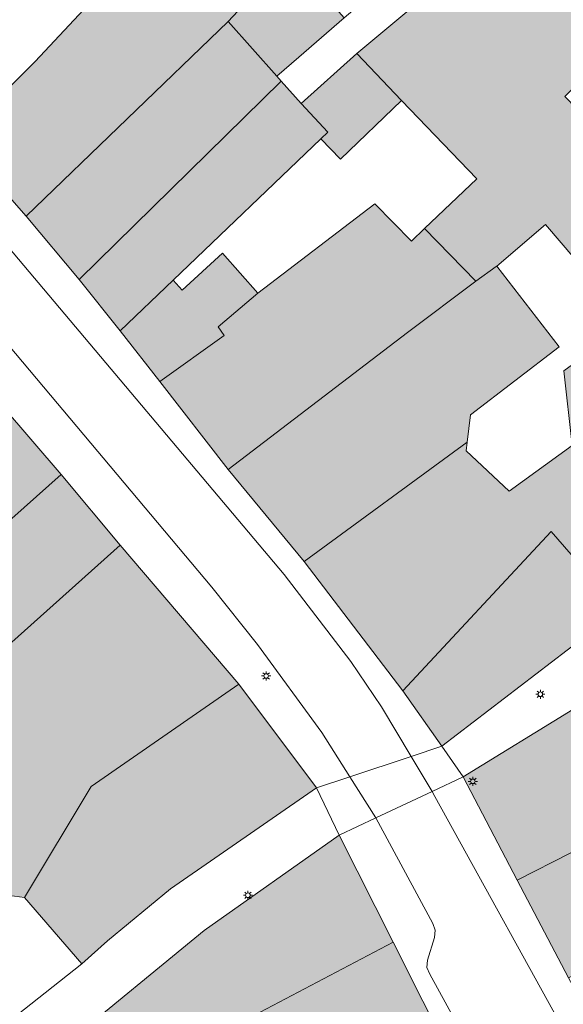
# Model space of a CAD drawing. Header units: metres. Extents: x 187482 to 189800, y 333582 to 335019.
# Tile 183 of 256: x 189090 to 189119, y 334233 to 334287. Entities that reach past the tile are written whole.
import ezdxf

# ---------------------------------------------------------------- set-up
doc = ezdxf.new("R2010")
doc.units = ezdxf.units.M
doc.layers.get('0').update_dxf_attribs({"color": 252, "lineweight": 18})
for name, color, linetype, lineweight in [('B-WE-IE-MEUBILAIR-S', 252, 'Continuous', 18), ('B-WE-IE-TERREINAFSCHEIDING_KUNSTMATIG_MUUR-G', 252, 'IE-TERREINAFSCHEIDING_KUNSTMATIG-SO', 18), ('B-WE-OG-BEBOUWING-GV', 252, 'Continuous', 18), ('B-WE-OG-TERREIN_ERF-GV', 252, 'Continuous', 18), ('B-WE-VH-OPENVERHARDING_BETONSTRAATSTEEN-GV', 252, 'Continuous', 18), ('B-WE-VH-OPENVERHARDING_SIERBESTRATING-GV', 252, 'Continuous', 18), ('B-WE-VH-OPENVERHARDING_STRAATBAKSTEEN-GV', 252, 'Continuous', 18)]:
    doc.layers.add(name, color=color, linetype=linetype, lineweight=lineweight)
doc.layers.add('B-WE-OG-BEBOUWING-V', color=7, linetype='Continuous', lineweight=18, true_color=0xf0f0f0)
doc.linetypes.add('IE-TERREINAFSCHEIDING_KUNSTMATIG-SO', pattern='A,4,[82,NLCS.SHX,S=0.75,R=90,X=0,Y=0],4,-2', length=10)

# ---------------------------------------------------------------- blocks, each defined once
blk = doc.blocks.new('SIE-MEUBILAIR_PAAL_LICHTMAST-SO')
for points in [[(-0.62, 0), (-1, 0)], [(-0.71, 0.71), (-0.44, 0.44)], [(0, 1), (0, 0.62)], [(0.44, 0.44), (0.71, 0.71)], [(1, 0), (0.62, 0)], [(-0.71, -0.71), (-0.44, -0.44)], [(0, -0.62), (0, -1)], [(0.44, -0.44), (0.71, -0.71)]]:
    blk.add_lwpolyline(points)
blk.add_circle((0, 0), 0.5)

msp = doc.modelspace()

# ---------------------------------------------------------------- hatches: boundary and pattern name
at = {"layer": 'B-WE-OG-BEBOUWING-V'}
h = msp.add_hatch(color=256, dxfattribs=at)
h.dxf.hatch_style = 1
h.paths.add_polyline_path([(189095.006, 334269.893), (189097.908, 334272.669), (189105.994, 334280.403), (189106.374, 334280.767), (189104.91, 334282.331), (189103.824, 334283.545), (189092.758, 334272.704)], flags=16)
h.paths.add_polyline_path([(189083.539, 334283.161), (189083.575, 334283.2), (189096.642, 334297.485), (189089.958, 334303.542), (189087.545, 334299.866), (189088.47, 334298.993), (189078.787, 334287.819)], flags=17)
h = msp.add_hatch(color=256, dxfattribs=at)
h.dxf.hatch_style = 1
h.paths.add_polyline_path([(189095.006, 334269.893), (189097.908, 334272.669), (189105.994, 334280.403), (189106.374, 334280.767), (189104.91, 334282.331), (189103.824, 334283.545), (189092.758, 334272.704)], flags=16)
h.paths.add_polyline_path([(189089.867, 334276.169), (189100.923, 334286.817), (189102.003, 334287.973), (189104.274, 334290.404), (189104.568, 334290.718), (189105.022, 334291.204), (189105.692, 334291.921), (189101.371, 334296.324), (189098.677, 334293.358), (189098.589, 334293.44), (189090.368, 334284.638), (189086.216, 334280.531), (189086.114, 334280.43)], flags=17)
h = msp.add_hatch(color=256, dxfattribs=at)
h.dxf.hatch_style = 1
h.paths.add_polyline_path([(189115.627, 334273.433), (189115.591, 334273.402), (189114.467, 334272.615), (189110.725, 334269.799), (189100.925, 334262.298), (189105.08, 334257.257), (189113.995, 334263.802), (189114.184, 334265.293), (189119.024, 334269.008)], flags=16)
h.paths.add_polyline_path([(189111.668, 334275.484), (189114.467, 334272.615), (189115.591, 334273.402), (189115.627, 334273.433), (189118.273, 334275.703), (189122.883, 334270.329), (189124.252, 334271.334), (189125.968, 334272.71), (189121.08, 334277.878), (189122.681, 334279.284), (189119.347, 334282.713), (189123.749, 334287.097), (189119.262, 334291.685), (189119.09, 334291.521), (189118.937, 334291.376), (189117.253, 334293.072), (189111.243, 334287.798), (189107.955, 334285.068), (189110.411, 334282.501), (189114.518, 334278.208)], flags=17)
h = msp.add_hatch(color=256, dxfattribs=at)
h.dxf.hatch_style = 1
h.paths.add_polyline_path([(189100.923, 334286.817), (189103.575, 334283.828), (189104.779, 334284.865), (189107.274, 334287.014), (189104.274, 334290.404), (189102.003, 334287.973)], flags=17)
h = msp.add_hatch(color=256, dxfattribs=at)
h.dxf.hatch_style = 1
h.paths.add_polyline_path([(189115.627, 334273.433), (189115.591, 334273.402), (189114.467, 334272.615), (189110.725, 334269.799), (189100.925, 334262.298), (189105.08, 334257.257), (189113.995, 334263.802), (189114.184, 334265.293), (189119.024, 334269.008)], flags=16)
h.paths.add_polyline_path([(189102.548, 334271.956), (189100.617, 334274.144), (189098.404, 334272.111), (189097.908, 334272.669), (189095.006, 334269.893), (189097.173, 334267.11), (189100.695, 334269.633), (189100.367, 334270.1)], flags=16)
h.paths.add_polyline_path([(189095.006, 334269.893), (189097.908, 334272.669), (189105.994, 334280.403), (189106.374, 334280.767), (189104.91, 334282.331), (189103.824, 334283.545), (189092.758, 334272.704)], flags=16)
h.paths.add_polyline_path([(189100.923, 334286.817), (189089.867, 334276.169), (189092.758, 334272.704), (189103.824, 334283.545), (189103.575, 334283.828)], flags=17)
h = msp.add_hatch(color=256, dxfattribs=at)
h.dxf.hatch_style = 1
h.paths.add_polyline_path([(189104.91, 334282.331), (189106.374, 334280.767), (189105.994, 334280.403), (189107.057, 334279.292), (189110.411, 334282.501), (189107.955, 334285.068)], flags=17)
h.paths.add_polyline_path([(189095.006, 334269.893), (189097.908, 334272.669), (189105.994, 334280.403), (189106.374, 334280.767), (189104.91, 334282.331), (189103.824, 334283.545), (189092.758, 334272.704)], flags=16)
h = msp.add_hatch(color=256, dxfattribs=at)
h.dxf.hatch_style = 1
h.paths.add_polyline_path([(189115.627, 334273.433), (189115.591, 334273.402), (189114.467, 334272.615), (189110.725, 334269.799), (189100.925, 334262.298), (189105.08, 334257.257), (189113.995, 334263.802), (189114.184, 334265.293), (189119.024, 334269.008)], flags=16)
h.paths.add_polyline_path([(189095.006, 334269.893), (189097.908, 334272.669), (189105.994, 334280.403), (189106.374, 334280.767), (189104.91, 334282.331), (189103.824, 334283.545), (189092.758, 334272.704)], flags=16)
h.paths.add_polyline_path([(189113.995, 334263.802), (189105.08, 334257.257), (189110.47, 334250.183), (189118.587, 334258.91), (189120.047, 334257.235), (189125.038, 334261.319), (189123.107, 334263.36), (189123.658, 334263.924), (189126.295, 334266.625), (189125.683, 334267.36), (189128.277, 334269.5), (189129.549, 334270.551), (189126.955, 334273.502), (189125.968, 334272.71), (189124.252, 334271.334), (189122.883, 334270.329), (189119.292, 334267.692), (189119.746, 334263.61), (189116.291, 334261.116), (189113.933, 334263.318)], flags=17)
h = msp.add_hatch(color=256, dxfattribs=at)
h.dxf.hatch_style = 1
h.paths.add_polyline_path([(189115.627, 334273.433), (189115.591, 334273.402), (189114.467, 334272.615), (189110.725, 334269.799), (189100.925, 334262.298), (189105.08, 334257.257), (189113.995, 334263.802), (189114.184, 334265.293), (189119.024, 334269.008)], flags=16)
h.paths.add_polyline_path([(189102.548, 334271.956), (189100.617, 334274.144), (189098.404, 334272.111), (189097.908, 334272.669), (189095.006, 334269.893), (189097.173, 334267.11), (189100.695, 334269.633), (189100.367, 334270.1)], flags=16)
h.paths.add_polyline_path([(189111.668, 334275.484), (189110.949, 334274.794), (189108.951, 334276.835), (189102.548, 334271.956), (189100.367, 334270.1), (189100.695, 334269.633), (189097.173, 334267.11), (189100.925, 334262.298), (189110.725, 334269.799), (189114.467, 334272.615)], flags=17)
h.paths.add_polyline_path([(189095.006, 334269.893), (189097.908, 334272.669), (189105.994, 334280.403), (189106.374, 334280.767), (189104.91, 334282.331), (189103.824, 334283.545), (189092.758, 334272.704)], flags=16)
h = msp.add_hatch(color=256, dxfattribs=at)
h.dxf.hatch_style = 1
h.paths.add_polyline_path([(189115.627, 334273.433), (189115.591, 334273.402), (189114.467, 334272.615), (189110.725, 334269.799), (189100.925, 334262.298), (189105.08, 334257.257), (189113.995, 334263.802), (189114.184, 334265.293), (189119.024, 334269.008)], flags=16)
h.paths.add_polyline_path([(189085.79, 334268.692), (189076.014, 334259.492), (189073.128, 334256.232), (189073.653, 334255.772), (189073.151, 334255.27), (189075.946, 334252.5), (189077.942, 334250.425), (189079.628, 334254.121), (189080.46, 334255.945), (189083.544, 334260.315), (189088.569, 334265.766), (189088.448, 334265.906), (189087.728, 334265.286), (189087.043, 334266.082), (189087.762, 334266.702)], flags=16)
h.paths.add_polyline_path([(189087.184, 334250.724), (189088.825, 334248.603), (189084.837, 334245.517), (189081.895, 334246.125), (189081.192, 334245.537), (189081.138, 334245.582), (189077.73, 334241.735), (189079.577, 334240.286), (189083.833, 334243.319), (189086.747, 334239.287), (189087.028, 334239.249), (189089.775, 334238.87), (189093.425, 334244.958), (189101.506, 334250.546), (189095.015, 334258.165), (189086.959, 334250.979)], flags=17)
h = msp.add_hatch(color=256, dxfattribs=at)
h.dxf.hatch_style = 1
h.paths.add_polyline_path([(189122.901, 334255.032), (189126.239, 334257.689), (189127.537, 334258.682), (189125.038, 334261.319), (189120.047, 334257.235), (189118.587, 334258.91), (189110.47, 334250.183), (189112.612, 334247.165)], flags=17)
h.paths.add_polyline_path([(189115.627, 334273.433), (189115.591, 334273.402), (189114.467, 334272.615), (189110.725, 334269.799), (189100.925, 334262.298), (189105.08, 334257.257), (189113.995, 334263.802), (189114.184, 334265.293), (189119.024, 334269.008)], flags=16)
h = msp.add_hatch(color=256, dxfattribs=at)
h.dxf.hatch_style = 1
h.paths.add_polyline_path([(189085.79, 334268.692), (189076.014, 334259.492), (189073.128, 334256.232), (189073.653, 334255.772), (189073.151, 334255.27), (189075.946, 334252.5), (189077.942, 334250.425), (189079.628, 334254.121), (189080.46, 334255.945), (189083.544, 334260.315), (189088.569, 334265.766), (189088.448, 334265.906), (189087.728, 334265.286), (189087.043, 334266.082), (189087.762, 334266.702)], flags=16)
h.paths.add_polyline_path([(189081.944, 334252.084), (189084.816, 334248.57), (189087.184, 334250.724), (189086.959, 334250.979), (189095.015, 334258.165), (189091.78, 334262.027), (189084.497, 334255.548), (189082.19, 334252.417)], flags=17)
h = msp.add_hatch(color=256, dxfattribs=at)
h.dxf.hatch_style = 1
h.paths.add_polyline_path([(189080.027, 334249.487), (189081.944, 334252.084), (189082.19, 334252.417), (189084.497, 334255.548), (189091.78, 334262.027), (189088.569, 334265.766), (189083.544, 334260.315), (189080.46, 334255.945), (189079.628, 334254.121), (189077.942, 334250.425), (189078.45, 334249.896), (189078.883, 334250.383)], flags=17)
h.paths.add_polyline_path([(189085.79, 334268.692), (189076.014, 334259.492), (189073.128, 334256.232), (189073.653, 334255.772), (189073.151, 334255.27), (189075.946, 334252.5), (189077.942, 334250.425), (189079.628, 334254.121), (189080.46, 334255.945), (189083.544, 334260.315), (189088.569, 334265.766), (189088.448, 334265.906), (189087.728, 334265.286), (189087.043, 334266.082), (189087.762, 334266.702)], flags=16)
h = msp.add_hatch(color=256, dxfattribs=at)
h.dxf.hatch_style = 1
h.paths.add_polyline_path([(189101.506, 334250.546), (189093.425, 334244.958), (189089.775, 334238.87), (189092.914, 334235.249), (189094.317, 334236.514), (189097.761, 334239.345), (189105.751, 334244.871)], flags=17)
h = msp.add_hatch(color=256, dxfattribs=at)
h.dxf.hatch_style = 1
h.paths.add_polyline_path([(189119.782, 334249.17), (189113.768, 334245.479), (189116.733, 334239.832), (189122.603, 334242.821)], flags=17)
h = msp.add_hatch(color=256, dxfattribs=at)
h.dxf.hatch_style = 1
h.paths.add_polyline_path([(189122.603, 334242.821), (189116.733, 334239.832), (189119.542, 334234.483), (189125.027, 334237.364)], flags=17)
h = msp.add_hatch(color=256, dxfattribs=at)
h.dxf.hatch_style = 1
h.paths.add_polyline_path([(189096.72, 334227.469), (189102.882, 334232.042), (189102.661, 334232.598), (189109.952, 334236.429), (189106.999, 334242.293), (189099.601, 334237.08), (189091.962, 334230.801), (189095.195, 334226.338)], flags=17)
h = msp.add_hatch(color=256, dxfattribs=at)
h.dxf.hatch_style = 1
h.paths.add_polyline_path([(189105.429, 334226.178), (189105.364, 334226.344), (189113.199, 334229.978), (189109.952, 334236.429), (189102.661, 334232.598), (189102.882, 334232.042), (189096.72, 334227.469), (189099.743, 334223.295)], flags=17)

# ---------------------------------------------------------------- linework, layer by layer
at = {"layer": 'B-WE-IE-TERREINAFSCHEIDING_KUNSTMATIG_MUUR-G', "ltscale": 0.2, "flags": 128}
msp.add_lwpolyline([(189085.74, 334229.583), (189092.914, 334235.249)], dxfattribs=at)
at = {"layer": 'B-WE-OG-BEBOUWING-GV', "flags": 128}
for points in [[(189089.867, 334276.169), (189100.923, 334286.817), (189102.003, 334287.973), (189104.274, 334290.404), (189104.568, 334290.718), (189105.022, 334291.204), (189105.692, 334291.921), (189101.371, 334296.324), (189098.677, 334293.358), (189098.589, 334293.44), (189090.368, 334284.638), (189086.216, 334280.531), (189086.114, 334280.43)], [(189111.668, 334275.484), (189114.467, 334272.615), (189115.591, 334273.402), (189115.627, 334273.433), (189118.273, 334275.703), (189122.883, 334270.329), (189124.252, 334271.334), (189125.968, 334272.71), (189121.08, 334277.878), (189122.681, 334279.284), (189119.347, 334282.713), (189123.749, 334287.097), (189119.262, 334291.685), (189119.09, 334291.521), (189118.937, 334291.376), (189117.253, 334293.072), (189111.243, 334287.798), (189107.955, 334285.068), (189110.411, 334282.501), (189114.518, 334278.208)], [(189100.923, 334286.817), (189103.575, 334283.828), (189104.779, 334284.865), (189107.274, 334287.014), (189104.274, 334290.404), (189102.003, 334287.973)], [(189100.923, 334286.817), (189089.867, 334276.169), (189092.758, 334272.704), (189103.824, 334283.545), (189103.575, 334283.828)], [(189104.91, 334282.331), (189106.374, 334280.767), (189105.994, 334280.403), (189107.057, 334279.292), (189110.411, 334282.501), (189107.955, 334285.068)], [(189095.006, 334269.893), (189097.908, 334272.669), (189105.994, 334280.403), (189106.374, 334280.767), (189104.91, 334282.331), (189103.824, 334283.545), (189092.758, 334272.704)], [(189111.668, 334275.484), (189110.949, 334274.794), (189108.951, 334276.835), (189102.548, 334271.956), (189100.367, 334270.1), (189100.695, 334269.633), (189097.173, 334267.11), (189100.925, 334262.298), (189110.725, 334269.799), (189114.467, 334272.615)], [(189102.548, 334271.956), (189100.617, 334274.144), (189098.404, 334272.111), (189097.908, 334272.669), (189095.006, 334269.893), (189097.173, 334267.11), (189100.695, 334269.633), (189100.367, 334270.1)], [(189115.627, 334273.433), (189115.591, 334273.402), (189114.467, 334272.615), (189110.725, 334269.799), (189100.925, 334262.298), (189105.08, 334257.257), (189113.995, 334263.802), (189114.184, 334265.293), (189119.024, 334269.008)], [(189113.995, 334263.802), (189105.08, 334257.257), (189110.47, 334250.183), (189118.587, 334258.91), (189120.047, 334257.235), (189125.038, 334261.319), (189123.107, 334263.36), (189123.658, 334263.924), (189126.295, 334266.625), (189125.683, 334267.36), (189128.277, 334269.5), (189129.549, 334270.551), (189126.955, 334273.502), (189125.968, 334272.71), (189124.252, 334271.334), (189122.883, 334270.329), (189119.292, 334267.692), (189119.746, 334263.61), (189116.291, 334261.116), (189113.933, 334263.318)], [(189080.027, 334249.487), (189081.944, 334252.084), (189082.19, 334252.417), (189084.497, 334255.548), (189091.78, 334262.027), (189088.569, 334265.766), (189083.544, 334260.315), (189080.46, 334255.945), (189079.628, 334254.121), (189077.942, 334250.425), (189078.45, 334249.896), (189078.883, 334250.383)], [(189081.944, 334252.084), (189084.816, 334248.57), (189087.184, 334250.724), (189086.959, 334250.979), (189095.015, 334258.165), (189091.78, 334262.027), (189084.497, 334255.548), (189082.19, 334252.417)], [(189122.901, 334255.032), (189126.239, 334257.689), (189127.537, 334258.682), (189125.038, 334261.319), (189120.047, 334257.235), (189118.587, 334258.91), (189110.47, 334250.183), (189112.612, 334247.165)], [(189087.184, 334250.724), (189088.825, 334248.603), (189084.837, 334245.517), (189081.895, 334246.125), (189081.192, 334245.537), (189081.138, 334245.582), (189077.73, 334241.735), (189079.577, 334240.286), (189083.833, 334243.319), (189086.747, 334239.287), (189087.028, 334239.249), (189089.775, 334238.87), (189093.425, 334244.958), (189101.506, 334250.546), (189095.015, 334258.165), (189086.959, 334250.979)], [(189101.506, 334250.546), (189093.425, 334244.958), (189089.775, 334238.87), (189092.914, 334235.249), (189094.317, 334236.514), (189097.761, 334239.345), (189105.751, 334244.871)], [(189119.782, 334249.17), (189113.768, 334245.479), (189116.733, 334239.832), (189122.603, 334242.821)], [(189122.603, 334242.821), (189116.733, 334239.832), (189119.542, 334234.483), (189125.027, 334237.364)], [(189096.72, 334227.469), (189102.882, 334232.042), (189102.661, 334232.598), (189109.952, 334236.429), (189106.999, 334242.293), (189099.601, 334237.08), (189091.962, 334230.801), (189095.195, 334226.338)], [(189105.429, 334226.178), (189105.364, 334226.344), (189113.199, 334229.978), (189109.952, 334236.429), (189102.661, 334232.598), (189102.882, 334232.042), (189096.72, 334227.469), (189099.743, 334223.295)]]:
    msp.add_lwpolyline(points, close=True, dxfattribs=at)
at = {"layer": 'B-WE-OG-TERREIN_ERF-GV', "flags": 128}
for points in [[(189106.725, 334302.217), (189105.802, 334301.202), (189113.085, 334292.025), (189111.061, 334290.279), (189109.853, 334289.238), (189109.025, 334288.524), (189107.274, 334287.014), (189104.779, 334284.865), (189103.575, 334283.828), (189103.824, 334283.545), (189104.91, 334282.331), (189107.955, 334285.068), (189111.243, 334287.798), (189117.253, 334293.072), (189115.349, 334294.991), (189114.566, 334294.215), (189112.533, 334296.009), (189112.266, 334295.752)], [(189105.994, 334280.403), (189097.908, 334272.669), (189098.404, 334272.111), (189100.617, 334274.144), (189102.548, 334271.956), (189108.951, 334276.835), (189110.949, 334274.794), (189111.668, 334275.484), (189114.518, 334278.208), (189110.411, 334282.501), (189107.057, 334279.292)], [(189119.024, 334269.008), (189114.184, 334265.293), (189113.995, 334263.802), (189113.933, 334263.318), (189116.291, 334261.116), (189119.746, 334263.61), (189119.292, 334267.692), (189122.883, 334270.329), (189118.273, 334275.703), (189115.627, 334273.433)]]:
    msp.add_lwpolyline(points, close=True, dxfattribs=at)
msp.add_lwpolyline([(189085.74, 334229.583), (189092.914, 334235.249), (189089.775, 334238.87), (189087.028, 334239.249), (189086.721, 334239.011), (189086.816, 334238.885), (189080.468, 334234.122), (189077.158, 334238.533), (189079.577, 334240.286), (189077.73, 334241.735), (189075.685, 334243.338), (189075.558, 334243.438), (189076.674, 334244.948), (189076.017, 334245.487), (189071.95, 334240.587), (189068.691, 334243.249), (189067.231, 334244.442), (189064.245, 334240.785), (189061.716, 334237.687), (189063.997, 334236.041), (189061.359, 334232.806)], dxfattribs=at)
at = {"layer": 'B-WE-VH-OPENVERHARDING_BETONSTRAATSTEEN-GV', "flags": 128}
for points in [[(189085.61, 334272.996), (189100.032, 334255.862), (189102.529, 334252.728), (189106.053, 334247.902), (189107.579, 334245.482), (189110.927, 334246.602), (189109.311, 334249.316), (189107.622, 334251.788), (189103.99, 334256.563), (189085.227, 334278.788)], [(189119.823, 334228.047), (189120.183, 334229.333), (189120.258, 334229.722), (189120.131, 334230.098), (189112.231, 334244.413), (189112.072, 334244.681), (189108.999, 334243.235), (189112.114, 334237.459), (189112.245, 334237.086), (189112.215, 334236.692), (189111.826, 334235.453), (189111.798, 334235.05), (189111.945, 334234.674), (189134.842, 334192.859), (189135.084, 334192.551), (189135.436, 334192.379), (189136.802, 334191.986)]]:
    msp.add_lwpolyline(points, dxfattribs=at)
at = {"layer": 'B-WE-VH-OPENVERHARDING_SIERBESTRATING-GV', "flags": 128}
msp.add_lwpolyline([(189128.616, 334332.109), (189118.515, 334320.823), (189118.409, 334320.921), (189118.222, 334321.095), (189115.804, 334318.495), (189115.908, 334318.4), (189102.391, 334303.726), (189096.642, 334297.485), (189083.575, 334283.2), (189086.216, 334280.531), (189090.368, 334284.638), (189098.589, 334293.44), (189098.677, 334293.358), (189101.371, 334296.324), (189103.114, 334298.243), (189105.802, 334301.202), (189106.725, 334302.217), (189113.828, 334309.723), (189118.751, 334314.926), (189123.097, 334319.548), (189126.179, 334322.827), (189132.179, 334329.211)], dxfattribs=at)
for points in [[(189113.768, 334245.479), (189119.782, 334249.17), (189121.855, 334250.599), (189124.489, 334252.8), (189122.901, 334255.032), (189112.612, 334247.165)], [(189113.768, 334245.479), (189112.612, 334247.165), (189110.927, 334246.602), (189112.072, 334244.681)], [(189107.579, 334245.482), (189108.999, 334243.235), (189112.072, 334244.681), (189110.927, 334246.602)], [(189105.751, 334244.871), (189106.999, 334242.293), (189108.999, 334243.235), (189107.579, 334245.482)], [(189061.276, 334210.759), (189062.89, 334207.949), (189063.15, 334207.444), (189070.41, 334211.595), (189072.936, 334213.861), (189080.388, 334220.762), (189080.405, 334220.738), (189082.328, 334222.509), (189085.853, 334225.691), (189087.262, 334226.952), (189091.962, 334230.801), (189099.601, 334237.08), (189106.999, 334242.293), (189105.751, 334244.871), (189097.761, 334239.345), (189094.317, 334236.514), (189092.914, 334235.249), (189085.74, 334229.583), (189078.527, 334223.886), (189077.119, 334222.774), (189074.372, 334220.605), (189073.676, 334220.055), (189070.623, 334217.612), (189068.07, 334214.002)]]:
    msp.add_lwpolyline(points, close=True, dxfattribs=at)
at = {"layer": 'B-WE-VH-OPENVERHARDING_STRAATBAKSTEEN-GV', "flags": 128}
for points in [[(189085.227, 334278.788), (189103.99, 334256.563), (189107.622, 334251.788), (189109.311, 334249.316), (189110.927, 334246.602), (189112.612, 334247.165), (189110.47, 334250.183), (189105.08, 334257.257), (189100.925, 334262.298), (189097.173, 334267.11), (189095.006, 334269.893), (189092.758, 334272.704), (189089.867, 334276.169), (189086.114, 334280.43), (189086.216, 334280.531)], [(189079.379, 334275.447), (189080.604, 334274.294), (189085.79, 334268.692), (189087.762, 334266.702), (189087.043, 334266.082), (189087.728, 334265.286), (189088.448, 334265.906), (189088.569, 334265.766), (189091.78, 334262.027), (189095.015, 334258.165), (189101.506, 334250.546), (189105.751, 334244.871), (189107.579, 334245.482), (189106.053, 334247.902), (189102.529, 334252.728), (189100.032, 334255.862), (189085.61, 334272.996)], [(189157.224, 334165.379), (189153.849, 334171.422), (189149.219, 334179.713), (189147.141, 334183.435), (189144.708, 334187.791), (189142.657, 334191.465), (189140.603, 334195.187), (189137.713, 334200.422), (189132.586, 334209.712), (189128.975, 334216.502), (189127.421, 334219.426), (189124.88, 334224.288), (189122.552, 334228.744), (189120.1, 334233.438), (189119.542, 334234.483), (189116.733, 334239.832), (189113.768, 334245.479), (189112.072, 334244.681), (189112.231, 334244.413), (189120.131, 334230.098), (189120.258, 334229.722), (189120.183, 334229.333), (189119.823, 334228.047)], [(189134.842, 334192.859), (189111.945, 334234.674), (189111.798, 334235.05), (189111.826, 334235.453), (189112.215, 334236.692), (189112.245, 334237.086), (189112.114, 334237.459), (189108.999, 334243.235), (189106.999, 334242.293), (189109.952, 334236.429), (189113.199, 334229.978), (189116.505, 334223.335), (189119.136, 334218.386), (189121.835, 334212.957)]]:
    msp.add_lwpolyline(points, dxfattribs=at)

# ---------------------------------------------------------------- block references
at = {"layer": 'B-WE-IE-MEUBILAIR-S', "xscale": 0.25, "yscale": 0.25, "zscale": 0.25}
for p in [(189103, 334251), (189118, 334250), (189114.306, 334245.234), (189102, 334239)]:
    msp.add_blockref('SIE-MEUBILAIR_PAAL_LICHTMAST-SO', p, dxfattribs=at)

doc.saveas('drawing.dxf')
